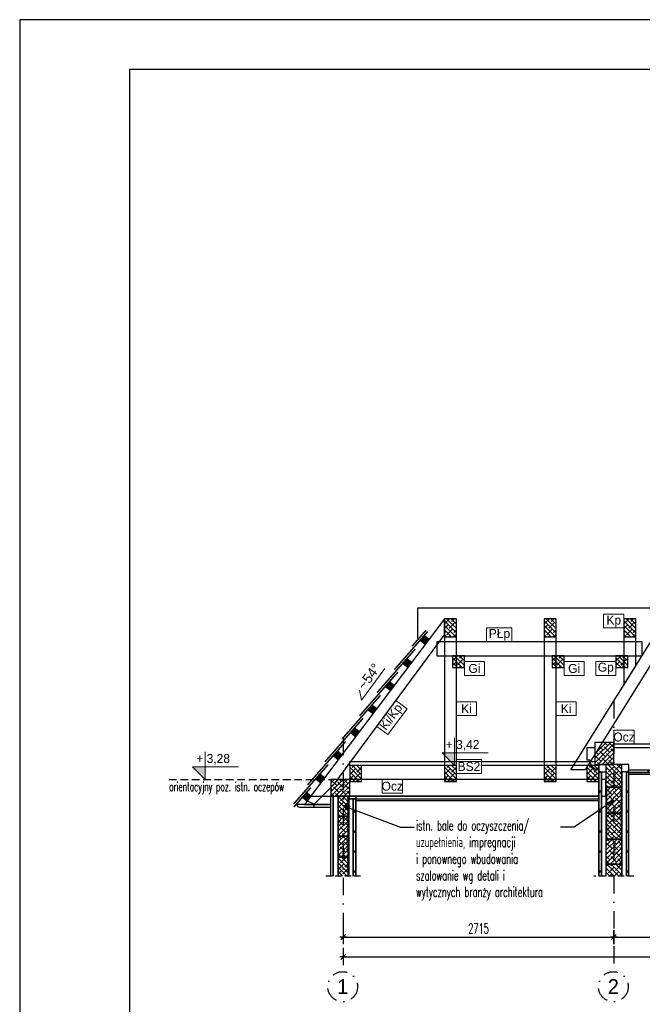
# Model space of a CAD drawing. Header units: centimetres. Extents: x 152786 to 159501, y -6718 to 1403.
# Tile 77 of 89: x 155093 to 155718, y 416 to 1403. Entities that reach past the tile are written whole.
import ezdxf
from ezdxf import colors
from ezdxf.entities.mleader import LeaderData, LeaderLine
from ezdxf.enums import TextEntityAlignment as Align
from ezdxf.math import Vec2, Vec3

# ---------------------------------------------------------------- set-up
doc = ezdxf.new("R2010")
doc.units = ezdxf.units.CM
doc.header["$LTSCALE"] = 0.1
doc.linetypes.add('DASHDOT', pattern=[1, 0.5, -0.25, 0, -0.25])
doc.linetypes.add('DASHEDX2', pattern=[38.1, 25.4, -12.7])
doc.layers.get('0').update_dxf_attribs({"color": 45})
doc.layers.add('A_Opisy', color=7, linetype='Continuous', lineweight=18)
doc.layers.add('A_opisy więźby', color=51, linetype='Continuous', lineweight=13)
for name, color, linetype in [('A_wymiary_zewn', 4, 'Continuous'), ('Format', 7, 'Continuous'), ('hatch_R&F', 4, 'Continuous'), ('konstr_PROKON', 2, 'Continuous'), ('osie_R&F', 6, 'DASHDOT'), ('ozn_graficzne_PROKON', 5, 'Continuous'), ('ozn_graficzne_R&F', 5, 'Continuous'), ('widoki_przerywana_R&F', 4, 'DASHEDX2'), ('widoki_R&F', 4, 'Continuous'), ('więźba_R&F', 3, 'Continuous'), ('wymiary_R&F', 3, 'Continuous'), ('ściany_murowane_R&F', 13, 'Continuous')]:
    doc.layers.add(name, color=color, linetype=linetype)
doc.styles.add('CG', font='FL Pismo Techniczne.ttf')
doc.styles.add('simplex 0.6', font='simplex.shx', dxfattribs={"width": 0.6})
doc.styles.add('Skala 50', font='simplex.shx', dxfattribs={"width": 0.9, "height": 10})
doc.styles.add('TECH', font='FL Pismo Techniczne.ttf')
doc.dimstyles.new('1_50 [mm] żelbet', dxfattribs={"dimtxt": 10, "dimasz": 0.5, "dimexe": 0.18, "dimexo": 0.0625, "dimgap": 3.5, "dimtad": 1, "dimlfac": 10, "dimrnd": 5, "dimdsep": 46, "dimtxsty": 'simplex 0.6', "dimblk1": 'KR', "dimblk2": 'KR', "dimsah": 1, "dimcen": 0.09, "dimse1": 1, "dimse2": 1, "dimclrd": 8, "dimadec": 0, "dimazin": 0, "dimtfac": 1, "dimtofl": 0, "dimtmove": 0, "dimatfit": 3, "dimfxl": 1, "dimtvp": 1, "dimtfill": 1, "dimtfillclr": 256, "dimtolj": 1, "dimtzin": 0, "dimarcsym": 0})
pattern_1 = [(45, (4044.626, 6326.0954), (-2.24506403, 2.24506403), []), (135, (4044.626, 6326.0954), (-6.73519209, 2.24506403), [7.9375, -4.7625])]

# ---------------------------------------------------------------- blocks, each defined once
blk = doc.blocks.new('KR')
for p, q in [((-7, 0), (7, 0)), ((-4.9, -4.9), (4.9, 4.9)), ((0, -14), (0, 14))]:
    blk.add_line(p, q)
blk = doc.blocks.new('*D543')
at = {"layer": 'Defpoints', "color": 0, "transparency": 16777216}
for p in [(155417.8, 544.46), (155689.3, 544.46), (155689.3, 483.33)]:
    blk.add_point(p, dxfattribs=at)
at = {"layer": 'wymiary_R&F', "color": 8, "lineweight": -2, "transparency": 16777216}
blk.add_line((155418.3, 483.33), (155688.8, 483.33), dxfattribs=at)
at = {"layer": 'wymiary_R&F', "color": 8, "lineweight": -2, "transparency": 16777216, "xscale": 0.5, "yscale": 0.5, "zscale": 0.5, "rotation": 180}
blk.add_blockref('KR', (155417.8, 483.33), dxfattribs=at)
at = {"layer": 'wymiary_R&F', "color": 8, "lineweight": -2, "transparency": 16777216, "xscale": 0.5, "yscale": 0.5, "zscale": 0.5}
blk.add_blockref('KR', (155689.3, 483.33), dxfattribs=at)
at = {"layer": 'wymiary_R&F', "color": 0, "transparency": 16777216, "insert": (155553.55, 491.83), "char_height": 10, "attachment_point": 5, "style": 'simplex 0.6', "bg_fill": 3, "box_fill_scale": 1.1, "bg_fill_color": 256, "bg_fill_true_color": 13158600, "bg_fill_transparency": 0}
blk.add_mtext('\\A1;2715', dxfattribs=at)
blk = doc.blocks.new('*D544')
at = {"layer": 'Defpoints', "color": 0, "transparency": 16777216}
for p in [(155689.3, 544.46), (156145.3, 544.46), (156145.3, 483.33)]:
    blk.add_point(p, dxfattribs=at)
at = {"layer": 'wymiary_R&F', "color": 8, "lineweight": -2, "transparency": 16777216}
blk.add_line((155689.8, 483.33), (156144.8, 483.33), dxfattribs=at)
at = {"layer": 'wymiary_R&F', "color": 8, "lineweight": -2, "transparency": 16777216, "xscale": 0.5, "yscale": 0.5, "zscale": 0.5, "rotation": 180}
blk.add_blockref('KR', (155689.3, 483.33), dxfattribs=at)
at = {"layer": 'wymiary_R&F', "color": 8, "lineweight": -2, "transparency": 16777216, "xscale": 0.5, "yscale": 0.5, "zscale": 0.5}
blk.add_blockref('KR', (156145.3, 483.33), dxfattribs=at)
at = {"layer": 'wymiary_R&F', "color": 0, "transparency": 16777216, "insert": (155917.3, 491.83), "char_height": 10, "attachment_point": 5, "style": 'simplex 0.6', "bg_fill": 3, "box_fill_scale": 1.1, "bg_fill_color": 256, "bg_fill_true_color": 13158600, "bg_fill_transparency": 0}
blk.add_mtext('\\A1;4560', dxfattribs=at)
blk = doc.blocks.new('*D545')
at = {"layer": 'Defpoints', "color": 0, "transparency": 16777216}
for p in [(155417.8, 544.46), (156145.3, 544.46), (156145.3, 463.33)]:
    blk.add_point(p, dxfattribs=at)
at = {"layer": 'wymiary_R&F', "color": 8, "lineweight": -2, "transparency": 16777216}
blk.add_line((155418.3, 463.33), (156144.8, 463.33), dxfattribs=at)
at = {"layer": 'wymiary_R&F', "color": 8, "lineweight": -2, "transparency": 16777216, "xscale": 0.5, "yscale": 0.5, "zscale": 0.5, "rotation": 180}
blk.add_blockref('KR', (155417.8, 463.33), dxfattribs=at)
at = {"layer": 'wymiary_R&F', "color": 8, "lineweight": -2, "transparency": 16777216, "xscale": 0.5, "yscale": 0.5, "zscale": 0.5}
blk.add_blockref('KR', (156145.3, 463.33), dxfattribs=at)
at = {"layer": 'wymiary_R&F', "color": 0, "transparency": 16777216, "insert": (155781.55, 471.83), "char_height": 10, "attachment_point": 5, "style": 'simplex 0.6', "bg_fill": 3, "box_fill_scale": 1.1, "bg_fill_color": 256, "bg_fill_true_color": 13158600, "bg_fill_transparency": 0}
blk.add_mtext('\\A1;7275', dxfattribs=at)
blk = doc.blocks.new('_Open30')
at = {"color": 0, "linetype": 'ByBlock', "lineweight": -2, "transparency": 16777216}
for p, q in [((-1, 0.2679), (0, 0)), ((0, 0), (-1, -0.2679)), ((0, 0), (-1, 0))]:
    blk.add_line(p, q, dxfattribs=at)
blk = doc.blocks.new('kota_wysokościowa')
at = {"layer": 'A_Opisy'}
h = blk.add_hatch(color=256, dxfattribs=at)
h.dxf.hatch_style = 1
h.paths.add_polyline_path([(155781.17, 602.51), (155768.67, 602.51), (155781.17, 590.01)])
blk.add_lwpolyline([(155781.17, 617.51), (155781.17, 590.01), (155768.67, 602.51), (155814.83, 602.51)], dxfattribs=at)

msp = doc.modelspace()

# ---------------------------------------------------------------- hatches: boundary and pattern name
at = {"layer": 'hatch_R&F'}
h = msp.add_hatch(dxfattribs=at)
h.set_pattern_fill('ANSI38', color=256, angle=90)
h.set_pattern_definition([(135, (3785.876, 6290.175), (-2.24506403, -2.24506403), []), (225, (3785.876, 6290.175), (-2.24506403, -6.73519209), [7.9375, -4.7625])])
h.paths.add_polyline_path([(155519.2979, 784.2215), (155531.2979, 784.2215), (155531.2979, 802.5403), (155519.2979, 802.5403)])
h = msp.add_hatch(dxfattribs=at)
h.set_pattern_fill('ANSI38', color=256, angle=90)
h.set_pattern_definition([(135, (3885.876, 6290.175), (-2.24506403, -2.24506403), []), (225, (3885.876, 6290.175), (-2.24506403, -6.73519209), [7.9375, -4.7625])])
h.paths.add_polyline_path([(155619.2979, 784.2215), (155631.2979, 784.2215), (155631.2979, 802.5403), (155619.2979, 802.5403)])
h = msp.add_hatch(dxfattribs=at)
h.set_pattern_fill('ANSI38', color=256, angle=90)
h.set_pattern_definition([(135, (3965.876, 6290.175), (-2.24506403, -2.24506403), []), (225, (3965.876, 6290.175), (-2.24506403, -6.73519209), [7.9375, -4.7625])])
h.paths.add_polyline_path([(155699.2979, 784.2215), (155711.2979, 784.2215), (155711.2979, 802.5403), (155699.2979, 802.5403)])
h = msp.add_hatch(dxfattribs=at)
h.set_pattern_fill('ANSI38', color=256, scale=0.35, angle=53.4099459)
h.set_pattern_definition([(98.4099459, (4561.6953, 18178.6991), (-1.099300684, -0.162525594), []), (188.4099459, (4561.6953, 18178.6991), (-2.036075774, -1.4243518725), [2.778125, -1.666875])])
h.paths.add_polyline_path([(155500.0982, 777.0627), (155503.7092, 781.8544), (155498.9175, 785.4654), (155495.3065, 780.6737)])
h = msp.add_hatch(dxfattribs=at)
h.set_pattern_fill('ANSI38', color=256, scale=0.35, angle=53.4099459)
h.set_pattern_definition([(98.4099459, (4544.2421, 18155.539), (-1.099300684, -0.162525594), []), (188.4099459, (4544.2421, 18155.539), (-2.036075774, -1.4243518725), [2.778125, -1.666875])])
h.paths.add_polyline_path([(155482.6451, 753.9026), (155486.2561, 758.6944), (155481.4643, 762.3054), (155477.8533, 757.5136)])
h = msp.add_hatch(dxfattribs=at)
h.set_pattern_fill('ANSI38', color=256, angle=90)
h.set_pattern_definition([(135, (3793.876, 6253.0954), (-2.24506403, -2.24506403), []), (225, (3793.876, 6253.0954), (-2.24506403, -6.73519209), [7.9375, -4.7625])])
h.paths.add_polyline_path([(155527.2979, 753.4607), (155539.2979, 753.4607), (155539.2979, 765.4607), (155527.2979, 765.4607)])
h = msp.add_hatch(dxfattribs=at)
h.set_pattern_fill('ANSI38', color=256, angle=90)
h.set_pattern_definition([(135, (3893.876, 6253.0954), (-2.24506403, -2.24506403), []), (225, (3893.876, 6253.0954), (-2.24506403, -6.73519209), [7.9375, -4.7625])])
h.paths.add_polyline_path([(155627.2979, 753.4607), (155639.2979, 753.4607), (155639.2979, 765.4607), (155627.2979, 765.4607)])
h = msp.add_hatch(dxfattribs=at)
h.set_pattern_fill('ANSI38', color=256, angle=90)
h.set_pattern_definition([(135, (3957.876, 6253.0954), (-2.24506403, -2.24506403), []), (225, (3957.876, 6253.0954), (-2.24506403, -6.73519209), [7.9375, -4.7625])])
h.paths.add_polyline_path([(155691.2979, 753.4607), (155703.2979, 753.4607), (155703.2979, 765.4607), (155691.2979, 765.4607)])
h = msp.add_hatch(dxfattribs=at)
h.set_pattern_fill('ANSI38', color=256, scale=0.35, angle=53.4099459)
h.set_pattern_definition([(98.4099459, (4526.789, 18132.379), (-1.099300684, -0.162525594), []), (188.4099459, (4526.789, 18132.379), (-2.036075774, -1.4243518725), [2.778125, -1.666875])])
h.paths.add_polyline_path([(155465.1919, 730.7426), (155468.8029, 735.5343), (155464.0112, 739.1453), (155460.4002, 734.3536)])
h = msp.add_hatch(dxfattribs=at)
h.set_pattern_fill('ANSI38', color=256, scale=0.35, angle=53.4099459)
h.set_pattern_definition([(98.4099459, (4509.3358, 18109.219), (-1.099300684, -0.162525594), []), (188.4099459, (4509.3358, 18109.219), (-2.036075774, -1.4243518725), [2.778125, -1.666875])])
h.paths.add_polyline_path([(155447.7388, 707.5825), (155451.3498, 712.3743), (155446.558, 715.9853), (155442.947, 711.1935)])
h = msp.add_hatch(dxfattribs=at)
h.set_pattern_fill('ANSI38', color=256, scale=0.35, angle=53.4099459)
h.set_pattern_definition([(98.4099459, (4491.8826, 18086.0589), (-1.099300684, -0.162525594), []), (188.4099459, (4491.8826, 18086.0589), (-2.036075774, -1.4243518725), [2.778125, -1.666875])])
h.paths.add_polyline_path([(155430.2856, 684.4225), (155433.8966, 689.2142), (155429.1049, 692.8252), (155425.4939, 688.0335)])
h = msp.add_hatch(dxfattribs=at)
h.set_pattern_fill('ANSI38', color=256)
h.set_pattern_definition(pattern_1)
h.paths.add_polyline_path([(155670.2979, 666.9116), (155670.2979, 656.4607), (155689.2979, 656.4607), (155689.2979, 678.4607), (155677.5146, 678.4607)])
h = msp.add_hatch(dxfattribs=at)
h.set_pattern_fill('ANSI38', color=256, scale=0.35, angle=53.4099459)
h.set_pattern_definition([(98.4099459, (4474.4295, 18062.8989), (-1.099300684, -0.162525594), []), (188.4099459, (4474.4295, 18062.8989), (-2.036075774, -1.4243518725), [2.778125, -1.666875])])
h.paths.add_polyline_path([(155412.8325, 661.2625), (155416.4435, 666.0542), (155411.6517, 669.6652), (155408.0407, 664.8735)])
h = msp.add_hatch(dxfattribs=at)
h.set_pattern_fill('ANSI38', color=256, angle=90)
h.set_pattern_definition([(135, (3690.876, 6139.0954), (-2.24506403, -2.24506403), []), (225, (3690.876, 6139.0954), (-2.24506403, -6.73519209), [7.9375, -4.7625])])
h.paths.add_polyline_path([(155424.2979, 639.4607), (155436.2979, 639.4607), (155436.2979, 655.4607), (155424.2979, 655.4607)])
h = msp.add_hatch(dxfattribs=at)
h.set_pattern_fill('ANSI38', color=256, angle=90)
h.set_pattern_definition([(135, (3785.876, 6139.0954), (-2.24506403, -2.24506403), []), (225, (3785.876, 6139.0954), (-2.24506403, -6.73519209), [7.9375, -4.7625])])
h.paths.add_polyline_path([(155519.2979, 639.4607), (155531.2979, 639.4607), (155531.2979, 655.4607), (155519.2979, 655.4607)])
h = msp.add_hatch(dxfattribs=at)
h.set_pattern_fill('ANSI38', color=256, angle=90)
h.set_pattern_definition([(135, (3885.876, 6139.0954), (-2.24506403, -2.24506403), []), (225, (3885.876, 6139.0954), (-2.24506403, -6.73519209), [7.9375, -4.7625])])
h.paths.add_polyline_path([(155619.2979, 639.4607), (155631.2979, 639.4607), (155631.2979, 655.4607), (155619.2979, 655.4607)])
h = msp.add_hatch(dxfattribs=at)
h.set_pattern_fill('ANSI38', color=256, angle=90)
h.set_pattern_definition([(135, (3928.876, 6139.0954), (-2.24506403, -2.24506403), []), (225, (3928.876, 6139.0954), (-2.24506403, -6.73519209), [7.9375, -4.7625])])
h.paths.add_polyline_path([(155662.2979, 639.4607), (155674.2979, 639.4607), (155674.2979, 655.4607), (155662.2979, 655.4607)])
h = msp.add_hatch(dxfattribs=at)
h.set_pattern_fill('ANSI38', color=256, angle=90)
h.set_pattern_definition([(135, (7412.1483, 6900.2533), (-2.24506403, -2.24506403), []), (225, (7412.1483, 6900.2533), (-2.24506403, -6.73519209), [7.9375, -4.7625])])
h.paths.add_polyline_path([(155681.2979, 633.4607), (155697.2979, 633.4607), (155697.2979, 656.4607), (155681.2979, 656.4607)])
h = msp.add_hatch(dxfattribs=at)
h.set_pattern_fill('ANSI38', color=256, scale=0.35, angle=53.4099459)
h.set_pattern_definition([(98.4099459, (4456.9763, 18039.7388), (-1.099300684, -0.162525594), []), (188.4099459, (4456.9763, 18039.7388), (-2.036075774, -1.4243518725), [2.778125, -1.666875])])
h.paths.add_polyline_path([(155395.3793, 638.1024), (155398.9903, 642.8942), (155394.1986, 646.5051), (155390.5876, 641.7134)])
h = msp.add_hatch(dxfattribs=at)
h.set_pattern_fill('ANSI38', color=256)
h.set_pattern_definition([(45, (4044.626, 6333.0954), (-2.24506403, 2.24506403), []), (135, (4044.626, 6333.0954), (-6.73519209, 2.24506403), [7.9375, -4.7625])])
h.paths.add_polyline_path([(155405.2979, 624.4607), (155424.2979, 624.4607), (155424.2979, 641.4607), (155405.2979, 641.4607)])
h = msp.add_hatch(dxfattribs=at)
h.set_pattern_fill('ANSI38', color=256)
h.set_pattern_definition(pattern_1)
h.paths.add_polyline_path([(155681.7979, 607.4607), (155696.7979, 607.4607), (155696.7979, 633.4607), (155681.7979, 633.4607)])
h = msp.add_hatch(dxfattribs=at)
h.set_pattern_fill('ANSI38', color=256, scale=0.35, angle=53.4099459)
h.set_pattern_definition([(98.4099459, (4443.3049, 18021.5971), (-1.099300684, -0.162525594), []), (188.4099459, (4443.3049, 18021.5971), (-2.036075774, -1.4243518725), [2.778125, -1.666875])])
h.paths.add_polyline_path([(155381.7079, 619.9607), (155385.3189, 624.7524), (155380.5271, 628.3634), (155376.9161, 623.5717)])
h = msp.add_hatch(dxfattribs=at)
h.set_pattern_fill('ANSI38', color=256, angle=90)
h.set_pattern_definition([(135, (7143.1483, 6871.2533), (-2.24506403, -2.24506403), []), (225, (7143.1483, 6871.2533), (-2.24506403, -6.73519209), [7.9375, -4.7625])])
h.paths.add_polyline_path([(155412.7979, 604.4607), (155422.7979, 604.4607), (155422.7979, 624.4607), (155412.7979, 624.4607)])
h = msp.add_hatch(dxfattribs=at)
h.set_pattern_fill('ANSI38', color=256)
h.set_pattern_definition([(45, (4044.626, 6331.0954), (-2.24506403, 2.24506403), []), (135, (4044.626, 6331.0954), (-6.73519209, 2.24506403), [7.9375, -4.7625])])
h.paths.add_polyline_path([(155412.7979, 584.4607), (155422.7979, 584.4607), (155422.7979, 604.4607), (155412.7979, 604.4607)])
h = msp.add_hatch(dxfattribs=at)
h.set_pattern_fill('ANSI38', color=256, angle=90)
h.set_pattern_definition([(135, (7412.1483, 6848.2533), (-2.24506403, -2.24506403), []), (225, (7412.1483, 6848.2533), (-2.24506403, -6.73519209), [7.9375, -4.7625])])
h.paths.add_polyline_path([(155681.7979, 581.4607), (155696.7979, 581.4607), (155696.7979, 607.4607), (155681.7979, 607.4607)])
h = msp.add_hatch(dxfattribs=at)
h.set_pattern_fill('ANSI38', color=256)
h.set_pattern_definition([(45, (4044.626, 6329.0954), (-2.24506403, 2.24506403), []), (135, (4044.626, 6329.0954), (-6.73519209, 2.24506403), [7.9375, -4.7625])])
h.paths.add_polyline_path([(155412.7979, 563.4607), (155422.7979, 563.4607), (155422.7979, 584.4607), (155412.7979, 584.4607)])
h = msp.add_hatch(dxfattribs=at)
h.set_pattern_fill('ANSI38', color=256)
h.set_pattern_definition(pattern_1)
h.paths.add_polyline_path([(155681.2979, 556.4607), (155697.2979, 556.4607), (155697.2979, 581.4607), (155681.2979, 581.4607)])
h = msp.add_hatch(dxfattribs=at)
h.set_pattern_fill('ANSI38', color=256, angle=90)
h.set_pattern_definition([(135, (7143.1483, 6809.2533), (-2.24506403, -2.24506403), []), (225, (7143.1483, 6809.2533), (-2.24506403, -6.73519209), [7.9375, -4.7625])])
h.paths.add_polyline_path([(155412.7979, 544.4607), (155422.7979, 544.4607), (155422.7979, 563.4607), (155412.7979, 563.4607)])
h = msp.add_hatch(dxfattribs=at)
h.set_pattern_fill('ANSI38', color=256, angle=90)
h.set_pattern_definition([(135, (7412.1483, 6799.2533), (-2.24506403, -2.24506403), []), (225, (7412.1483, 6799.2533), (-2.24506403, -6.73519209), [7.9375, -4.7625])])
h.paths.add_polyline_path([(155697.2979, 544.4607), (155697.2979, 556.4607), (155681.2979, 556.4607), (155681.2979, 544.4607)])

# ---------------------------------------------------------------- linework, layer by layer
at = {"layer": 'A_opisy więźby'}
for points in [[(155679.0419, 807.1537), (155679.0419, 793.3809), (155699.2979, 793.3809), (155699.2979, 807.1537)], [(155586.862, 793.2335), (155586.862, 779.4607), (155561.606, 779.4607), (155561.606, 793.2335)], [(155559.5539, 759.4607), (155559.5539, 745.6879), (155539.2979, 745.6879), (155539.2979, 759.4607)], [(155659.5539, 759.4607), (155659.5539, 745.6879), (155639.2979, 745.6879), (155639.2979, 759.4607)], [(155691.2979, 759.4607), (155691.2979, 745.6879), (155671.0419, 745.6879), (155671.0419, 759.4607)], [(155470.7424, 720.4286), (155481.8229, 712.2486), (155462.6651, 686.298), (155451.5847, 694.4781)], [(155531.2979, 719.2041), (155531.2979, 705.4313), (155551.5539, 705.4313), (155551.5539, 719.2041)], [(155631.2979, 719.2041), (155631.2979, 705.4313), (155651.5539, 705.4313), (155651.5539, 719.2041)], [(155709.5539, 690.7335), (155709.5539, 676.9607), (155689.2979, 676.9607), (155689.2979, 690.7335)], [(155556.5539, 661.2335), (155556.5539, 647.4607), (155531.2979, 647.4607), (155531.2979, 661.2335)], [(155477.134, 641.4607), (155477.134, 627.6879), (155456.878, 627.6879), (155456.878, 641.4607)]]:
    msp.add_lwpolyline(points, close=True, dxfattribs=at)
at = {"layer": 'A_wymiary_zewn'}
msp.add_lwpolyline([(155492.7979, 782.5979), (155492.7979, 813.5011), (155740.5221, 813.5011)], dxfattribs=at)
for points in [[(155689.2979, 676.9607), (156145.2979, 676.9607), (156145.2979, 672.9607), (155689.2979, 672.9607)], [(155424.2979, 659.4607), (155670.2979, 659.4607), (155670.2979, 655.4607), (155424.2979, 655.4607)], [(155704.2979, 650.9607), (156130.2979, 650.9607), (156130.2979, 648.4607), (155704.2979, 648.4607)], [(155704.2979, 648.4607), (156130.2979, 648.4607), (156130.2979, 646.4607), (155704.2979, 646.4607)], [(155423.2979, 621.9607), (155674.2979, 621.9607), (155674.2979, 624.4607), (155423.2979, 624.4607)], [(155388.2979, 613.66), (155405.2979, 613.66), (155405.2979, 616.16), (155388.2979, 616.16)], [(155430.2979, 621.9607), (155674.2979, 621.9607), (155674.2979, 619.9607), (155430.2979, 619.9607)]]:
    msp.add_lwpolyline(points, close=True, dxfattribs=at)
msp.add_lwpolyline([(155373.7979, 613.66), (155388.2979, 613.66), (155388.2979, 616.16), (155371.2979, 616.16, 0.41421356)], format="xyb", close=True, dxfattribs=at)
at = {"layer": 'konstr_PROKON', "color": 3}
msp.add_lwpolyline([(155670.2979, 672.9607), (155662.0479, 672.9607), (155662.0479, 660.9607), (155665.0479, 660.9607, 0.39239299), (155674.2979, 650.9888)], format="xyb", dxfattribs=at)
for points in [[(155670.2979, 656.4607), (155689.2979, 656.4607), (155689.2979, 678.4607), (155670.2979, 678.4607)], [(155405.2979, 624.4607), (155424.2979, 624.4607), (155424.2979, 641.4607), (155405.2979, 641.4607)]]:
    msp.add_lwpolyline(points, close=True, dxfattribs=at)
for points in [[(156145.2979, 672.9607), (155689.2979, 672.9607)], [(155704.2979, 650.9607), (156130.2979, 650.9607)], [(155674.2979, 641.4607), (155405.2979, 641.4607), (155405.2979, 624.4607), (155674.2979, 624.4607)], [(155676.7979, 624.4607), (155681.2979, 624.4607), (155681.2979, 641.4607), (155676.7979, 641.4607)]]:
    msp.add_lwpolyline(points, dxfattribs=at)
at = {"layer": 'osie_R&F', "ltscale": 350}
for points in [[(155689.2979, 719.9629), (155689.2979, 448.6088)], [(155417.7979, 683.1905), (155417.7979, 448.6088)]]:
    msp.add_lwpolyline(points, dxfattribs=at)
at = {"layer": 'osie_R&F', "ltscale": 300}
for centre in [(155417.2539, 433.6187), (155688.7539, 433.6187)]:
    msp.add_circle(centre, 15, dxfattribs=at)
at = {"layer": 'ozn_graficzne_PROKON', "color": 4, "lineweight": 5}
msp.add_lwpolyline([(155459.7093, 752.7658), (155436.2484, 720.9862), (155434.2438, 730.7832)], dxfattribs=at)
at = {"layer": 'widoki_przerywana_R&F', "ltscale": 3}
msp.add_lwpolyline([(155243.0816, 641.4607), (155405.2979, 641.4607)], dxfattribs=at)
at = {"layer": 'widoki_przerywana_R&F', "ltscale": 2.5}
for points in [[(155435.2979, 544.4607), (155400.2979, 544.4607)], [(155709.2979, 544.4607), (155669.2979, 544.4607)]]:
    msp.add_lwpolyline(points, dxfattribs=at)
at = {"layer": 'widoki_R&F', "const_width": 1.5}
for points in [[(155502.5202, 789.5735), (155469.1655, 751.5397)], [(155500.7996, 790.8701), (155486.6187, 774.6998)], [(155490.0598, 772.1066), (155451.7124, 728.3797)], [(155472.6066, 748.9466), (155434.2592, 705.2196)], [(155455.1535, 725.7865), (155416.8061, 682.0596)], [(155437.7003, 702.6265), (155399.3529, 658.8995)], [(155420.2472, 679.4664), (155381.8998, 635.7395)], [(155402.794, 656.3064), (155368.1211, 616.7694)], [(155385.3409, 633.1464), (155368.2518, 613.66)]]:
    msp.add_lwpolyline(points, dxfattribs=at)
at = {"layer": 'widoki_R&F'}
for points in [[(155500.0982, 777.0627), (155503.7092, 781.8544), (155498.9175, 785.4654), (155495.3065, 780.6737)], [(155482.6451, 753.9026), (155486.2561, 758.6944), (155481.4643, 762.3054), (155477.8533, 757.5136)], [(155465.1919, 730.7426), (155468.8029, 735.5343), (155464.0112, 739.1453), (155460.4002, 734.3536)], [(155447.7388, 707.5825), (155451.3498, 712.3743), (155446.558, 715.9853), (155442.947, 711.1935)], [(155430.2856, 684.4225), (155433.8966, 689.2142), (155429.1049, 692.8252), (155425.4939, 688.0335)], [(155412.8325, 661.2625), (155416.4435, 666.0542), (155411.6517, 669.6652), (155408.0407, 664.8735)], [(155681.2979, 633.4607), (155697.2979, 633.4607), (155697.2979, 656.4607), (155681.2979, 656.4607)], [(155395.3793, 638.1024), (155398.9903, 642.8942), (155394.1986, 646.5051), (155390.5876, 641.7134)], [(155674.2979, 628.4607), (155674.2979, 648.4607), (155675.1729, 648.4607), (155675.1729, 649.4607), (155675.9229, 649.4607), (155675.9229, 648.4607), (155676.7979, 648.4607), (155676.7979, 628.4607), (155675.9229, 628.4607), (155675.9229, 629.4607), (155675.1729, 629.4607), (155675.1729, 628.4607)], [(155704.2979, 628.4607), (155704.2979, 648.4607), (155703.4229, 648.4607), (155703.4229, 649.4607), (155702.6729, 649.4607), (155702.6729, 648.4607), (155701.7979, 648.4607), (155701.7979, 628.4607), (155702.6729, 628.4607), (155702.6729, 629.4607), (155703.4229, 629.4607), (155703.4229, 628.4607)], [(155724.2979, 648.4607), (155704.2979, 648.4607), (155704.2979, 649.3357), (155704.2979, 649.3357), (155704.2979, 650.0857), (155704.2979, 650.0857), (155704.2979, 650.9607), (155724.2979, 650.9607), (155724.2979, 650.0857), (155723.2979, 650.0857), (155723.2979, 649.3357), (155724.2979, 649.3357)], [(155681.7979, 607.4607), (155696.7979, 607.4607), (155696.7979, 633.4607), (155681.7979, 633.4607)], [(155381.7079, 619.9607), (155385.3189, 624.7524), (155380.5271, 628.3634), (155376.9161, 623.5717)], [(155412.7979, 604.4607), (155422.7979, 604.4607), (155422.7979, 624.4607), (155412.7979, 624.4607)], [(155674.2979, 608.4607), (155674.2979, 628.4607), (155675.1729, 628.4607), (155675.1729, 629.4607), (155675.9229, 629.4607), (155675.9229, 628.4607), (155676.7979, 628.4607), (155676.7979, 608.4607), (155675.9229, 608.4607), (155675.9229, 609.4607), (155675.1729, 609.4607), (155675.1729, 608.4607)], [(155704.2979, 608.4607), (155704.2979, 628.4607), (155703.4229, 628.4607), (155703.4229, 629.4607), (155702.6729, 629.4607), (155702.6729, 628.4607), (155701.7979, 628.4607), (155701.7979, 608.4607), (155702.6729, 608.4607), (155702.6729, 609.4607), (155703.4229, 609.4607), (155703.4229, 608.4607)], [(155430.2979, 608.4607), (155430.2979, 621.9607), (155429.4229, 621.9607), (155429.4229, 621.9607), (155428.6729, 621.9607), (155428.6729, 621.9607), (155427.7979, 621.9607), (155427.7979, 608.4607), (155428.6729, 608.4607), (155428.6729, 609.4607), (155429.4229, 609.4607), (155429.4229, 608.4607)], [(155412.7979, 584.4607), (155422.7979, 584.4607), (155422.7979, 604.4607), (155412.7979, 604.4607)], [(155430.2979, 588.4607), (155430.2979, 608.4607), (155429.4229, 608.4607), (155429.4229, 609.4607), (155428.6729, 609.4607), (155428.6729, 608.4607), (155427.7979, 608.4607), (155427.7979, 588.4607), (155428.6729, 588.4607), (155428.6729, 589.4607), (155429.4229, 589.4607), (155429.4229, 588.4607)], [(155674.2979, 588.4607), (155674.2979, 608.4607), (155675.1729, 608.4607), (155675.1729, 609.4607), (155675.9229, 609.4607), (155675.9229, 608.4607), (155676.7979, 608.4607), (155676.7979, 588.4607), (155675.9229, 588.4607), (155675.9229, 589.4607), (155675.1729, 589.4607), (155675.1729, 588.4607)], [(155681.7979, 581.4607), (155696.7979, 581.4607), (155696.7979, 607.4607), (155681.7979, 607.4607)], [(155704.2979, 588.4607), (155704.2979, 608.4607), (155703.4229, 608.4607), (155703.4229, 609.4607), (155702.6729, 609.4607), (155702.6729, 608.4607), (155701.7979, 608.4607), (155701.7979, 588.4607), (155702.6729, 588.4607), (155702.6729, 589.4607), (155703.4229, 589.4607), (155703.4229, 588.4607)], [(155412.7979, 563.4607), (155422.7979, 563.4607), (155422.7979, 584.4607), (155412.7979, 584.4607)], [(155430.2979, 568.4607), (155430.2979, 588.4607), (155429.4229, 588.4607), (155429.4229, 589.4607), (155428.6729, 589.4607), (155428.6729, 588.4607), (155427.7979, 588.4607), (155427.7979, 568.4607), (155428.6729, 568.4607), (155428.6729, 569.4607), (155429.4229, 569.4607), (155429.4229, 568.4607)], [(155674.2979, 568.4607), (155674.2979, 588.4607), (155675.1729, 588.4607), (155675.1729, 589.4607), (155675.9229, 589.4607), (155675.9229, 588.4607), (155676.7979, 588.4607), (155676.7979, 568.4607), (155675.9229, 568.4607), (155675.9229, 569.4607), (155675.1729, 569.4607), (155675.1729, 568.4607)], [(155704.2979, 568.4607), (155704.2979, 588.4607), (155703.4229, 588.4607), (155703.4229, 589.4607), (155702.6729, 589.4607), (155702.6729, 588.4607), (155701.7979, 588.4607), (155701.7979, 568.4607), (155702.6729, 568.4607), (155702.6729, 569.4607), (155703.4229, 569.4607), (155703.4229, 568.4607)], [(155681.2979, 556.4607), (155697.2979, 556.4607), (155697.2979, 581.4607), (155681.2979, 581.4607)], [(155430.2979, 548.4607), (155430.2979, 568.4607), (155429.4229, 568.4607), (155429.4229, 569.4607), (155428.6729, 569.4607), (155428.6729, 568.4607), (155427.7979, 568.4607), (155427.7979, 548.4607), (155428.6729, 548.4607), (155428.6729, 549.4607), (155429.4229, 549.4607), (155429.4229, 548.4607)], [(155674.2979, 548.4607), (155674.2979, 568.4607), (155675.1729, 568.4607), (155675.1729, 569.4607), (155675.9229, 569.4607), (155675.9229, 568.4607), (155676.7979, 568.4607), (155676.7979, 548.4607), (155675.9229, 548.4607), (155675.9229, 549.4607), (155675.1729, 549.4607), (155675.1729, 548.4607)], [(155704.2979, 548.4607), (155704.2979, 568.4607), (155703.4229, 568.4607), (155703.4229, 569.4607), (155702.6729, 569.4607), (155702.6729, 568.4607), (155701.7979, 568.4607), (155701.7979, 548.4607), (155702.6729, 548.4607), (155702.6729, 549.4607), (155703.4229, 549.4607), (155703.4229, 548.4607)]]:
    msp.add_lwpolyline(points, close=True, dxfattribs=at)
for points in [[(155676.7979, 544.4607), (155676.7979, 648.9607), (155681.2979, 648.9607), (155681.2979, 544.4607)], [(155701.7979, 544.4607), (155701.7979, 648.9607), (155697.2979, 648.9607), (155697.2979, 544.4607)], [(155405.2979, 544.4607), (155405.2979, 624.4607), (155407.7979, 624.4607), (155407.7979, 544.4607)], [(155407.7979, 544.4607), (155407.7979, 624.4607), (155412.2979, 624.4607), (155412.2979, 544.4607)], [(155427.7979, 544.4607), (155427.7979, 621.9607), (155423.2979, 621.9607), (155423.2979, 544.4607)], [(155422.7979, 544.4607), (155422.7979, 563.4607), (155412.7979, 563.4607), (155412.7979, 544.4607)], [(155697.2979, 544.4607), (155697.2979, 556.4607), (155681.2979, 556.4607), (155681.2979, 544.4607)], [(155430.2979, 544.4607), (155430.2979, 548.4607), (155429.4229, 548.4607), (155429.4229, 549.4607), (155428.6729, 549.4607), (155428.6729, 548.4607), (155427.7979, 548.4607), (155427.7979, 544.4607)], [(155674.2979, 544.4607), (155674.2979, 548.4607), (155675.1729, 548.4607), (155675.1729, 549.4607), (155675.9229, 549.4607), (155675.9229, 548.4607), (155676.7979, 548.4607), (155676.7979, 544.4607)], [(155704.2979, 544.4607), (155704.2979, 548.4607), (155703.4229, 548.4607), (155703.4229, 549.4607), (155702.6729, 549.4607), (155702.6729, 548.4607), (155701.7979, 548.4607), (155701.7979, 544.4607)]]:
    msp.add_lwpolyline(points, dxfattribs=at)
at = {"layer": 'więźba_R&F', "linetype": 'ByBlock'}
msp.add_lwpolyline([(155762.8092, 814.9607), (155660.3307, 650.9607), (155646.1805, 650.9607), (155917.0479, 1084.4391)], dxfattribs=at)
for points in [[(155519.2979, 641.4607), (155531.2979, 641.4607), (155531.2979, 802.5403), (155519.2979, 802.5403)], [(155519.2979, 784.2215), (155531.2979, 784.2215), (155531.2979, 802.5403), (155519.2979, 802.5403)], [(155619.2979, 641.4607), (155631.2979, 641.4607), (155631.2979, 802.5403), (155619.2979, 802.5403)], [(155619.2979, 784.2215), (155631.2979, 784.2215), (155631.2979, 802.5403), (155619.2979, 802.5403)], [(155699.2979, 735.9662), (155711.2979, 755.1703), (155711.2979, 802.5403), (155699.2979, 802.5403)], [(155699.2979, 784.2215), (155711.2979, 784.2215), (155711.2979, 802.5403), (155699.2979, 802.5403)], [(155511.7979, 765.4607), (155717.5909, 765.4607), (155717.5909, 779.4607), (155511.7979, 779.4607)], [(155527.2979, 753.4607), (155539.2979, 753.4607), (155539.2979, 765.4607), (155527.2979, 765.4607)], [(155627.2979, 753.4607), (155639.2979, 753.4607), (155639.2979, 765.4607), (155627.2979, 765.4607)], [(155691.2979, 753.4607), (155703.2979, 753.4607), (155703.2979, 765.4607), (155691.2979, 765.4607)], [(155424.2979, 639.4607), (155436.2979, 639.4607), (155436.2979, 655.4607), (155424.2979, 655.4607)], [(155519.2979, 639.4607), (155531.2979, 639.4607), (155531.2979, 655.4607), (155519.2979, 655.4607)], [(155619.2979, 639.4607), (155631.2979, 639.4607), (155631.2979, 655.4607), (155619.2979, 655.4607)], [(155662.2979, 639.4607), (155674.2979, 639.4607), (155674.2979, 655.4607), (155662.2979, 655.4607)]]:
    msp.add_lwpolyline(points, close=True, dxfattribs=at)
at = {"layer": 'więźba_R&F', "color": 6, "linetype": 'ByBlock'}
msp.add_lwpolyline([(155378.8437, 616.16), (155405.2979, 616.16), (155405.2979, 624.16), (155384.8724, 624.16), (155378.8437, 616.16)], close=True, dxfattribs=at)
at = {"layer": 'ściany_murowane_R&F', "lineweight": -3, "ltscale": 0.5}
for points in [[(155704.2979, 544.4607), (155704.2979, 656.4607), (155674.2979, 656.4607), (155674.2979, 544.4607)], [(155405.2979, 544.4607), (155405.2979, 624.4607), (155430.2979, 624.4607), (155430.2979, 544.4607)]]:
    msp.add_lwpolyline(points, dxfattribs=at)

# ---------------------------------------------------------------- block references
at = {"layer": 'A_wymiary_zewn'}
msp.add_blockref('kota_wysokościowa', (-501.9168, 51.453), dxfattribs=at)

# ---------------------------------------------------------------- texts
at = {"layer": 'A_Opisy', "color": 4, "style": 'TECH'}
for s, p in [('+ 3,42', (155520.6417, 671.847)), ('+ 3,28', (155270.4493, 657.847))]:
    msp.add_text(s, height=9, dxfattribs=at).set_placement(p)
at = {"layer": 'A_Opisy', "color": 7, "style": 'simplex 0.6', "width": 0.6}
msp.add_text('orientacyjny poz. istn. oczepów', height=9, dxfattribs=at).set_placement((155243.2856, 629.7327))
at = {"layer": 'osie_R&F', "color": 3, "ltscale": 75, "style": 'TECH'}
for s, p in [('1', (155417.2539, 433.6187)), ('2', (155688.7539, 433.6187))]:
    msp.add_text(s, height=15, dxfattribs=at).set_placement(p, align=Align.MIDDLE_CENTER)
at = {"layer": 'ozn_graficzne_PROKON', "color": 4, "lineweight": 0, "style": 'CG'}
msp.add_text('~54%%D', height=10, rotation=53.563786, dxfattribs=at).set_placement((155450.1825, 739.861), align=Align.BOTTOM_CENTER)

# ---------------------------------------------------------------- next in the draw order: texts
at = {"layer": 'A_opisy więźby', "char_height": 9, "attachment_point": 5, "style": 'TECH', "bg_fill": 3, "box_fill_scale": 1, "bg_fill_color": 1, "bg_fill_transparency": 0}
for s, insert, width in [('PŁp', (155574.5215, 786.3471), 18.756), ('Ocz', (155699.4259, 683.8471), 18.756), ('BS2', (155543.9259, 654.3471), 23.756), ('Ocz', (155467.006, 634.5743), 18.756)]:
    msp.add_mtext(s, dxfattribs=dict(at, insert=insert, width=width))

# ---------------------------------------------------------------- next in the draw order: linework, layer by layer
at = {"layer": 'Format'}
msp.add_lwpolyline([(155093.2978, -81.8405), (157193.2978, -81.8405), (157193.2978, 1403.1595), (155093.2978, 1403.1595)], close=True, dxfattribs=at)
at = {"layer": 'ozn_graficzne_R&F'}
msp.add_lwpolyline([(155203.2978, -31.8405), (157143.2978, -31.8405), (157143.2978, 1353.1595), (155203.2978, 1353.1595)], close=True, dxfattribs=at)
at = {"layer": 'więźba_R&F', "linetype": 'ByBlock'}
msp.add_lwpolyline([(155381.7079, 619.9607), (155388.7079, 616.4607), (155388.7079, 616.4607), (155408.8838, 636.6366), (155519.2979, 786.2006), (155519.2979, 802.5403), (155381.7079, 619.9607)], dxfattribs=at)

# ---------------------------------------------------------------- next in the draw order: block references
at = {"layer": 'A_wymiary_zewn'}
msp.add_blockref('kota_wysokościowa', (-251.7245, 65.453), dxfattribs=at)

# ---------------------------------------------------------------- next in the draw order: texts
at = {"layer": 'A_opisy więźby', "char_height": 9, "width": 18.756, "attachment_point": 5, "style": 'TECH', "bg_fill": 3, "box_fill_scale": 1, "bg_fill_color": 1, "bg_fill_transparency": 0}
for s, insert in [('Kp', (155689.1699, 799.7946)), ('Gi', (155549.4259, 752.5743)), ('Gi', (155649.4259, 752.5743)), ('Gp', (155681.1699, 752.5743)), ('Ki', (155541.4259, 712.3177)), ('Ki', (155641.4259, 712.3177))]:
    msp.add_mtext(s, dxfattribs=dict(at, insert=insert))
at = {"layer": 'A_opisy więźby', "insert": (155466.7038, 703.3633), "char_height": 9, "width": 18.756, "attachment_point": 5, "rotation": 53.563786, "style": 'TECH', "bg_fill": 3, "box_fill_scale": 1, "bg_fill_color": 1, "bg_fill_transparency": 0}
msp.add_mtext('Ki/Kp', dxfattribs=at)

# ---------------------------------------------------------------- next in the draw order: dimensions: what is measured, and where the dimension line sits
at = {"layer": 'wymiary_R&F'}
dim = msp.add_linear_dim(base=(155689.2979, 483.3251), p1=(155417.7979, 544.4607), p2=(155689.2979, 544.4607), dimstyle='1_50 [mm] żelbet', dxfattribs=at)
dim.commit()
dim.dimension.update_dxf_attribs({"geometry": '*D543', "text_midpoint": (155553.5479, 491.8251)})

# ---------------------------------------------------------------- next in the draw order: dimensions: what is measured, and where the dimension line sits
dim = msp.add_linear_dim(base=(156145.2979, 483.3251), p1=(155689.2979, 544.4607), p2=(156145.2979, 544.4607), dimstyle='1_50 [mm] żelbet', dxfattribs=at)
dim.commit()
dim.dimension.update_dxf_attribs({"geometry": '*D544', "text_midpoint": (155917.2979, 491.8251)})

# ---------------------------------------------------------------- next in the draw order: dimensions: what is measured, and where the dimension line sits
dim = msp.add_linear_dim(base=(156145.2979, 463.3251), p1=(155417.7979, 544.4607), p2=(156145.2979, 544.4607), dimstyle='1_50 [mm] żelbet', dxfattribs=at)
dim.commit()
dim.dimension.update_dxf_attribs({"geometry": '*D545', "text_midpoint": (155781.5479, 471.8251)})

# ---------------------------------------------------------------- next in the draw order: leaders
at = {"layer": 'widoki_R&F', "color": 3}
ml = msp.add_multileader_mtext('Standard', dxfattribs=at)
ml.set_content('{\\W0.6;istn. bale do oczyszczenia/ uzupełnienia, impregnacji \\Pi ponownego wbudowania\\Pszalowanie wg detali i wytycznych branży architektura}', color=3, style='Skala 50')
ml.set_leader_properties()
ml.set_arrow_properties(name='OPEN30')
ml.build(insert=Vec2(0, 0))
ml.multileader.update_dxf_attribs({"dogleg_length": 13.7196, "arrow_head_size": 7})
ctx = ml.context
ctx.base_point, ctx.char_height, ctx.arrow_head_size, ctx.plane_origin = Vec3(155488.8265, 593.5295), 10, 7, Vec3(221465.0459, 7347.7325)
notes = []
notes.append((ctx, [(0, (1, 1, 0), (155475.1069, 593.5295), (1, 0), 13.7196, [(0, [(155417.7979, 615.1703)], 0, [])])]))
ctx.mtext.insert, ctx.mtext.width, ctx.mtext.defined_height = Vec3(155490.8265, 600.1962), 148.798476, 46.643
ml = msp.add_multileader_mtext('Standard', dxfattribs=at)
ml.set_content('{\\W0.6;istn. bale do oczyszczenia/ uzupełnienia, impregnacji \\Pi ponownego wbudowania\\Pszalowanie wg detali i wytycznych branży architektura}', color=3, style='Skala 50')
ml.set_leader_properties()
ml.set_arrow_properties(name='OPEN30')
ml.build(insert=Vec2(0, 0))
ml.multileader.update_dxf_attribs({"dogleg_length": 13.7196, "arrow_head_size": 7})
ctx = ml.context
ctx.base_point, ctx.char_height, ctx.arrow_head_size, ctx.plane_origin = Vec3(155488.8265, 593.5295), 10, 7, Vec3(89648.344, 7347.7325)
notes.append((ctx, [(0, (1, 1, 0), (155649.4033, 593.5295), (-1, 0), 13.7196, [(0, [(155689.2979, 620.4607)], 0, [])])]))
ctx.mtext.insert, ctx.mtext.width, ctx.mtext.defined_height = Vec3(155490.8265, 600.1962), 148.798476, 46.643
for ctx, leaders in notes:
    for number, flags, end, landing, length, lines in leaders:
        leader = LeaderData()
        leader.index, (leader.has_last_leader_line, leader.has_dogleg_vector, leader.attachment_direction) = number, flags
        leader.last_leader_point, leader.dogleg_vector, leader.dogleg_length = Vec3(end), Vec3(landing), length
        for number, points, colour, breaks in lines:
            line = LeaderLine()
            line.index, line.vertices, line.color, line.breaks = number, Vec3.list(points), colors.encode_raw_color(colour), breaks
            leader.lines.append(line)
        ctx.leaders.append(leader)

doc.saveas('drawing.dxf')
